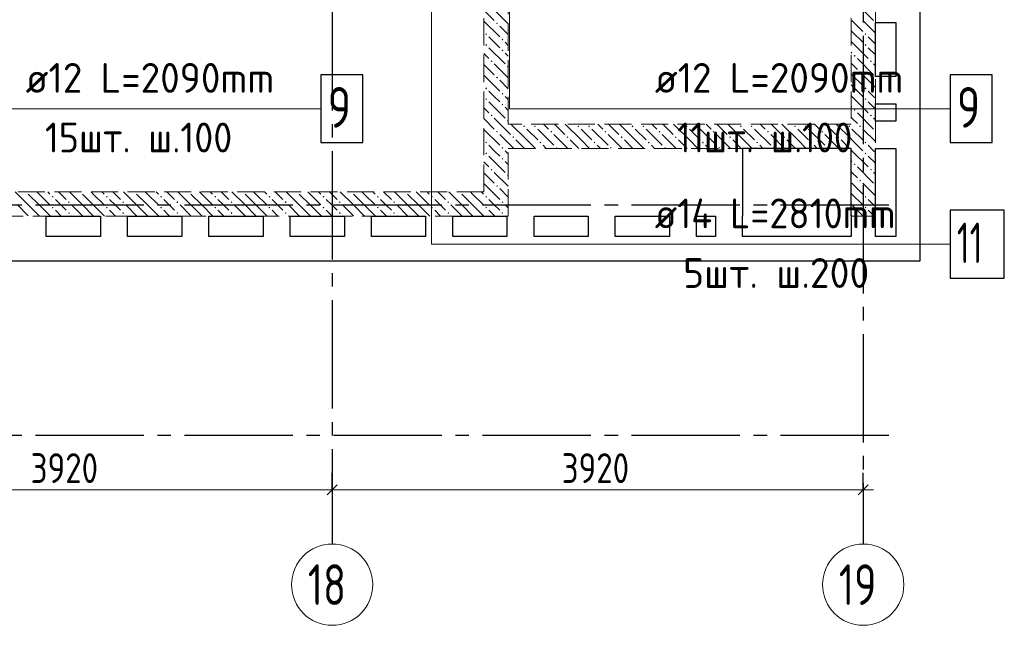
# Model space of a CAD drawing. Header units: millimetres. Extents: x 0 to 43617, y 0 to 29700.
# Tile 9 of 12: x 28843 to 36112, y 14850 to 19320. Entities that reach past the tile are written whole.
import ezdxf

# ---------------------------------------------------------------- set-up
doc = ezdxf.new("R2010")
doc.units = ezdxf.units.MM
doc.linetypes.add('______2', pattern=[270, 200, -70])
doc.linetypes.add('______5', pattern=[1100, 800, -100, 100, -100])
for name, color, linetype, lineweight in [('Standard', 7, 'Continuous', 25), ('ДОП Верх по Х', 7, 'Continuous', 25), ('ЖБ Перекрытие верхний уровень', 7, 'Continuous', 35), ('ЖБ Стена верхний уровень', 7, 'Continuous', 35), ('Оси', 40, '______5', 18), ('Позиционная метка номер позиции', 7, 'Continuous', 13)]:
    doc.layers.add(name, color=color, linetype=linetype, lineweight=lineweight)
doc.styles.add('GOST 2.304-81', font='txt')
doc.styles.add('ISOCPEUR', font='txt')

msp = doc.modelspace()

# ---------------------------------------------------------------- hatches: boundary and pattern name
at = {"layer": 'ЖБ Стена верхний уровень', "linetype": 'Continuous', "lineweight": 18, "transparency": 33554687}
for points in [[(32360.4, 19293.1), (32367, 19299.6), (32373.5, 19293.1), (32367, 19286.6)], [(32280.5, 19213.1), (32287, 19219.6), (32293.5, 19213.1), (32287, 19206.6)], [(35080.5, 19213.1), (35087, 19219.6), (35093.5, 19213.1), (35087, 19206.6)], [(32280.5, 19133.1), (32287, 19139.6), (32293.5, 19133.1), (32287, 19126.6)], [(32400.5, 19173.1), (32406.9, 19179.6), (32413.5, 19173.1), (32406.9, 19166.6)], [(35080.5, 19133.1), (35087, 19139.6), (35093.5, 19133.1), (35087, 19126.6)], [(32400.5, 19093.1), (32406.9, 19099.6), (32413.5, 19093.1), (32406.9, 19086.6)], [(35000.4, 19053.1), (35006.9, 19059.6), (35013.5, 19053.1), (35006.9, 19046.6)], [(32320.4, 19013.1), (32326.9, 19019.6), (32333.5, 19013.1), (32326.9, 19006.6)], [(32440.4, 18973.1), (32447, 18979.6), (32450, 18976.6), (32450, 18969.7), (32447, 18966.6)], [(35120.4, 19013.1), (35127, 19019.6), (35133.5, 19013.1), (35127, 19006.6)], [(32360.4, 18893.1), (32367, 18899.6), (32373.5, 18893.1), (32367, 18886.6)], [(35040.4, 18933.1), (35047, 18939.6), (35053.5, 18933.1), (35047, 18926.6)], [(32280.5, 18813.1), (32287, 18819.6), (32293.5, 18813.1), (32287, 18806.6)], [(32400.5, 18773.1), (32406.9, 18779.6), (32413.5, 18773.1), (32406.9, 18766.6)], [(35080.5, 18813.1), (35087, 18819.6), (35093.5, 18813.1), (35087, 18806.6)], [(32280.5, 18733.1), (32287, 18739.6), (32293.5, 18733.1), (32287, 18726.6)], [(32400.5, 18693.1), (32406.9, 18699.6), (32413.5, 18693.1), (32406.9, 18686.6)], [(35080.5, 18733.1), (35087, 18739.6), (35093.5, 18733.1), (35087, 18726.6)], [(32320.4, 18613.1), (32326.9, 18619.6), (32333.5, 18613.1), (32326.9, 18606.6)], [(35000.4, 18653.1), (35006.9, 18659.6), (35013.5, 18653.1), (35006.9, 18646.6)], [(35120.4, 18613.1), (35127, 18619.6), (35133.5, 18613.1), (35127, 18606.6)], [(32440.4, 18573.1), (32447, 18579.6), (32450, 18576.6), (32450, 18569.7), (32447, 18566.6)], [(32560.4, 18533.1), (32567, 18539.6), (32573.5, 18533.1), (32567, 18526.6)], [(32640.4, 18533.1), (32647, 18539.6), (32653.5, 18533.1), (32647, 18526.6)], [(32960.4, 18533.1), (32967, 18539.6), (32973.5, 18533.1), (32967, 18526.6)], [(33040.4, 18533.1), (33047, 18539.6), (33053.5, 18533.1), (33047, 18526.6)], [(33360.4, 18533.1), (33367, 18539.6), (33373.5, 18533.1), (33367, 18526.6)], [(33440.4, 18533.1), (33447, 18539.6), (33453.5, 18533.1), (33447, 18526.6)], [(33760.4, 18533.1), (33767, 18539.6), (33773.5, 18533.1), (33767, 18526.6)], [(33840.4, 18533.1), (33847, 18539.6), (33853.5, 18533.1), (33847, 18526.6)], [(34160.4, 18533.1), (34167, 18539.6), (34173.5, 18533.1), (34167, 18526.6)], [(34240.4, 18533.1), (34247, 18539.6), (34253.5, 18533.1), (34247, 18526.6)], [(34560.5, 18533.1), (34567, 18539.6), (34573.5, 18533.1), (34567, 18526.6)], [(34640.4, 18533.1), (34647, 18539.6), (34653.5, 18533.1), (34647, 18526.6)], [(34960.5, 18533.1), (34967, 18539.6), (34973.5, 18533.1), (34967, 18526.6)], [(35040.4, 18533.1), (35047, 18539.6), (35053.5, 18533.1), (35047, 18526.6)], [(32360.4, 18493.1), (32367, 18499.6), (32373.5, 18493.1), (32367, 18486.6)], [(32760.4, 18493.1), (32767, 18499.6), (32773.5, 18493.1), (32767, 18486.6)], [(33160.4, 18493.1), (33167, 18499.6), (33173.5, 18493.1), (33167, 18486.6)], [(33560.4, 18493.1), (33567, 18499.6), (33573.5, 18493.1), (33567, 18486.6)], [(33960.4, 18493.1), (33967, 18499.6), (33973.5, 18493.1), (33967, 18486.6)], [(34360.4, 18493.1), (34367, 18499.6), (34373.5, 18493.1), (34367, 18486.6)], [(34760.5, 18493.1), (34767, 18499.6), (34773.5, 18493.1), (34767, 18486.6)], [(32280.5, 18413.1), (32287, 18419.6), (32293.5, 18413.1), (32287, 18406.6)], [(32480.5, 18453.1), (32487, 18459.6), (32493.5, 18453.1), (32487, 18446.6)], [(32680.5, 18413.1), (32687, 18419.6), (32693.5, 18413.1), (32687, 18406.6)], [(32880.5, 18453.1), (32887, 18459.6), (32893.5, 18453.1), (32887, 18446.6)], [(33080.5, 18413.1), (33087, 18419.6), (33093.5, 18413.1), (33087, 18406.6)], [(33280.5, 18453.1), (33287, 18459.6), (33293.5, 18453.1), (33287, 18446.6)], [(33480.5, 18413.1), (33487, 18419.6), (33493.5, 18413.1), (33487, 18406.6)], [(33680.5, 18453.1), (33687, 18459.6), (33693.5, 18453.1), (33687, 18446.6)], [(33880.5, 18413.1), (33887, 18419.6), (33893.5, 18413.1), (33887, 18406.6)], [(34080.5, 18453.1), (34087, 18459.6), (34093.5, 18453.1), (34087, 18446.6)], [(34280.5, 18413.1), (34287, 18419.6), (34293.5, 18413.1), (34287, 18406.6)], [(34480.5, 18453.1), (34487, 18459.6), (34493.5, 18453.1), (34487, 18446.6)], [(34680.5, 18413.1), (34687, 18419.6), (34693.5, 18413.1), (34687, 18406.6)], [(34880.5, 18453.1), (34887, 18459.6), (34893.5, 18453.1), (34887, 18446.6)], [(35080.5, 18413.1), (35087, 18419.6), (35093.5, 18413.1), (35087, 18406.6)], [(32280.5, 18333.1), (32287, 18339.6), (32293.5, 18333.1), (32287, 18326.6)], [(32400.5, 18373.1), (32406.9, 18379.6), (32413.5, 18373.1), (32406.9, 18366.6)], [(32800.5, 18373.1), (32806.9, 18379.6), (32813.5, 18373.1), (32810.3, 18370), (32803.6, 18370)], [(33200.5, 18373.1), (33206.9, 18379.6), (33213.5, 18373.1), (33210.3, 18370), (33203.6, 18370)], [(33600.5, 18373.1), (33606.9, 18379.6), (33613.5, 18373.1), (33610.3, 18370), (33603.6, 18370)], [(34000.5, 18373.1), (34006.9, 18379.6), (34013.5, 18373.1), (34010.3, 18370), (34003.6, 18370)], [(34400.5, 18373.1), (34406.9, 18379.6), (34413.5, 18373.1), (34410.3, 18370), (34403.6, 18370)], [(34800.5, 18373.1), (34806.9, 18379.6), (34813.5, 18373.1), (34810.3, 18370), (34803.6, 18370)], [(35080.5, 18333.1), (35087, 18339.6), (35093.5, 18333.1), (35087, 18326.6)], [(32400.5, 18293.1), (32406.9, 18299.6), (32413.5, 18293.1), (32406.9, 18286.6)], [(35000.4, 18253.1), (35006.9, 18259.6), (35013.5, 18253.1), (35006.9, 18246.6)], [(32320.4, 18213.1), (32326.9, 18219.6), (32333.5, 18213.1), (32326.9, 18206.6)], [(32440.4, 18173.1), (32447, 18179.6), (32450, 18176.6), (32450, 18169.7), (32447, 18166.6)], [(35120.4, 18213.1), (35127, 18219.6), (35133.5, 18213.1), (35127, 18206.6)], [(32360.4, 18093.1), (32367, 18099.6), (32373.5, 18093.1), (32367, 18086.6)], [(35040.4, 18133.1), (35047, 18139.6), (35053.5, 18133.1), (35047, 18126.6)], [(28890.3, 18050), (28887, 18046.6), (28883.6, 18050)], [(29290.3, 18050), (29287, 18046.6), (29283.6, 18050)], [(29690.3, 18050), (29687, 18046.6), (29683.6, 18050)], [(30090.3, 18050), (30087, 18046.6), (30083.6, 18050)], [(30490.3, 18050), (30487, 18046.6), (30483.6, 18050)], [(30890.3, 18050), (30887, 18046.6), (30883.6, 18050)], [(31290.3, 18050), (31287, 18046.6), (31283.6, 18050)], [(31690.3, 18050), (31687, 18046.6), (31683.6, 18050)], [(32090.3, 18050), (32087, 18046.6), (32083.6, 18050)], [(29080.5, 18013.1), (29087, 18019.6), (29093.4, 18013.1), (29087, 18006.6)], [(29200.5, 17973.1), (29206.9, 17979.6), (29213.5, 17973.1), (29206.9, 17966.6)], [(29480.5, 18013.1), (29487, 18019.6), (29493.4, 18013.1), (29487, 18006.6)], [(29600.5, 17973.1), (29606.9, 17979.6), (29613.5, 17973.1), (29606.9, 17966.6)], [(29880.5, 18013.1), (29887, 18019.6), (29893.4, 18013.1), (29887, 18006.6)], [(30000.5, 17973.1), (30006.9, 17979.6), (30013.5, 17973.1), (30006.9, 17966.6)], [(30280.5, 18013.1), (30287, 18019.6), (30293.4, 18013.1), (30287, 18006.6)], [(30400.5, 17973.1), (30406.9, 17979.6), (30413.5, 17973.1), (30406.9, 17966.6)], [(30680.5, 18013.1), (30687, 18019.6), (30693.4, 18013.1), (30687, 18006.6)], [(30800.5, 17973.1), (30806.9, 17979.6), (30813.5, 17973.1), (30806.9, 17966.6)], [(31080.5, 18013.1), (31087, 18019.6), (31093.4, 18013.1), (31087, 18006.6)], [(31200.5, 17973.1), (31206.9, 17979.6), (31213.5, 17973.1), (31206.9, 17966.6)], [(31480.5, 18013.1), (31487, 18019.6), (31493.4, 18013.1), (31487, 18006.6)], [(31600.5, 17973.1), (31606.9, 17979.6), (31613.5, 17973.1), (31606.9, 17966.6)], [(31880.5, 18013.1), (31887, 18019.6), (31893.5, 18013.1), (31887, 18006.6)], [(32000.5, 17973.1), (32006.9, 17979.6), (32013.5, 17973.1), (32006.9, 17966.6)], [(32280.5, 18013.1), (32287, 18019.6), (32293.5, 18013.1), (32287, 18006.6)], [(32400.5, 17973.1), (32406.9, 17979.6), (32413.5, 17973.1), (32406.9, 17966.6)], [(35080.5, 18013.1), (35087, 18019.6), (35093.5, 18013.1), (35087, 18006.6)], [(29080.5, 17933.1), (29087, 17939.6), (29093.4, 17933.1), (29087, 17926.6)], [(29200.5, 17893.1), (29206.9, 17899.6), (29213.5, 17893.1), (29206.9, 17886.6)], [(29480.5, 17933.1), (29487, 17939.6), (29493.4, 17933.1), (29487, 17926.6)], [(29600.5, 17893.1), (29606.9, 17899.6), (29613.5, 17893.1), (29606.9, 17886.6)], [(29880.5, 17933.1), (29887, 17939.6), (29893.4, 17933.1), (29887, 17926.6)], [(30000.5, 17893.1), (30006.9, 17899.6), (30013.5, 17893.1), (30006.9, 17886.6)], [(30280.5, 17933.1), (30287, 17939.6), (30293.4, 17933.1), (30287, 17926.6)], [(30400.5, 17893.1), (30406.9, 17899.6), (30413.5, 17893.1), (30406.9, 17886.6)], [(30680.5, 17933.1), (30687, 17939.6), (30693.4, 17933.1), (30687, 17926.6)], [(30800.5, 17893.1), (30806.9, 17899.6), (30813.5, 17893.1), (30806.9, 17886.6)], [(31080.5, 17933.1), (31087, 17939.6), (31093.4, 17933.1), (31087, 17926.6)], [(31200.5, 17893.1), (31206.9, 17899.6), (31213.5, 17893.1), (31206.9, 17886.6)], [(31480.5, 17933.1), (31487, 17939.6), (31493.4, 17933.1), (31487, 17926.6)], [(31600.5, 17893.1), (31606.9, 17899.6), (31613.5, 17893.1), (31606.9, 17886.6)], [(31880.5, 17933.1), (31887, 17939.6), (31893.5, 17933.1), (31887, 17926.6)], [(32000.5, 17893.1), (32006.9, 17899.6), (32013.5, 17893.1), (32006.9, 17886.6)], [(32280.5, 17933.1), (32287, 17939.6), (32293.5, 17933.1), (32287, 17926.6)], [(32400.5, 17893.1), (32406.9, 17899.6), (32413.5, 17893.1), (32406.9, 17886.6)], [(35080.5, 17933.1), (35087, 17939.6), (35093.5, 17933.1), (35087, 17926.6)]]:
    msp.add_hatch(color=7, dxfattribs=at).paths.add_polyline_path(points, flags=16)

# ---------------------------------------------------------------- linework, layer by layer
at = {"layer": 'Standard', "color": 251, "linetype": 'Continuous', "lineweight": -3, "true_color": 0x656565, "transparency": 33554687}
for p, q in [((31150, 15850), (31150, 15975)), ((35070, 15850), (35070, 15975)), ((31150, 15850), (31150, 15725)), ((31150, 15850), (31150, 15850)), ((35070, 15850), (35070, 15725)), ((35070, 15850), (35070, 15850))]:
    msp.add_line(p, q, dxfattribs=at)
at = {"layer": 'Standard', "color": 7, "linetype": 'Continuous', "lineweight": 13, "transparency": 33554687}
for p, q in [((27230, 15850), (31150, 15850)), ((31150, 15850), (35070, 15850)), ((35070, 15850), (35145, 15850))]:
    msp.add_line(p, q, dxfattribs=at)
at = {"layer": 'Standard', "color": 7, "linetype": 'Continuous', "lineweight": 25, "transparency": 33554687}
for p, q in [((31112.5, 15812.5), (31187.5, 15887.5)), ((35032.5, 15812.5), (35107.5, 15887.5))]:
    msp.add_line(p, q, dxfattribs=at)
at = {"layer": 'ДОП Верх по Х', "color": 7, "linetype": 'Continuous', "lineweight": 13, "transparency": 33554687}
for p, q in [((28867.1, 18663), (30865.1, 18663)), ((33511.6, 18663), (35509.6, 18663)), ((33511.6, 17663), (35575.6, 17663))]:
    msp.add_line(p, q, dxfattribs=at)
at = {"layer": 'ДОП Верх по Х', "color": 7, "linetype": 'Continuous', "lineweight": 25, "transparency": 33554687}
for points in [[(31067.1, 18413), (31377.1, 18413), (31377.1, 18913), (31067.1, 18913), (31067.1, 18413)], [(35711.6, 18413), (36021.6, 18413), (36021.6, 18913), (35711.6, 18913), (35711.6, 18413)], [(35711.6, 17413), (36111.6, 17413), (36111.6, 17913), (35711.6, 17913), (35711.6, 17413)]]:
    msp.add_lwpolyline(points, dxfattribs=at)
at = {"layer": 'ЖБ Перекрытие верхний уровень', "color": 7, "linetype": 'Continuous', "lineweight": 25, "transparency": 33554687}
for p, q in [((35490, 17540), (35490, 23800)), ((35160, 18900), (35160, 19300)), ((35160, 19300), (35310, 19300)), ((35310, 19300), (35310, 18900)), ((35310, 18900), (35160, 18900)), ((35160, 18570), (35160, 18700)), ((35160, 18700), (35310, 18700)), ((35310, 18700), (35310, 18570)), ((35310, 18570), (35160, 18570)), ((34980, 18370), (34180, 18370)), ((34180, 18370), (34180, 17870)), ((34980, 17870), (34980, 18370)), ((35160, 17720), (35160, 18370)), ((35160, 18370), (35310, 18370)), ((35310, 18370), (35310, 17720)), ((29040, 17720), (29040, 17870)), ((29040, 17870), (29440, 17870)), ((29440, 17870), (29440, 17720)), ((29640, 17720), (29640, 17870)), ((29640, 17870), (30040, 17870)), ((30040, 17870), (30040, 17720)), ((30240, 17720), (30240, 17870)), ((30240, 17870), (30640, 17870)), ((30640, 17870), (30640, 17720)), ((30840, 17720), (30840, 17870)), ((30840, 17870), (31240, 17870)), ((31240, 17870), (31240, 17720)), ((31440, 17720), (31440, 17870)), ((31440, 17870), (31840, 17870)), ((31840, 17870), (31840, 17720)), ((32040, 17720), (32040, 17870)), ((32040, 17870), (32440, 17870)), ((32440, 17870), (32440, 17720)), ((32640, 17720), (32640, 17870)), ((32640, 17870), (33040, 17870)), ((33040, 17870), (33040, 17720)), ((33240, 17720), (33240, 17870)), ((33240, 17870), (33640, 17870)), ((33640, 17870), (33640, 17720)), ((33840, 17720), (33840, 17870)), ((33840, 17870), (33980, 17870)), ((33980, 17870), (33980, 17720)), ((34180, 17720), (34180, 17870)), ((34980, 17870), (34980, 17720)), ((29440, 17720), (29040, 17720)), ((30040, 17720), (29640, 17720)), ((30640, 17720), (30240, 17720)), ((31240, 17720), (30840, 17720)), ((31840, 17720), (31440, 17720)), ((32440, 17720), (32040, 17720)), ((33040, 17720), (32640, 17720)), ((33640, 17720), (33240, 17720)), ((33980, 17720), (33840, 17720)), ((34980, 17720), (34180, 17720)), ((35310, 17720), (35160, 17720)), ((26810, 17540), (35490, 17540))]:
    msp.add_line(p, q, dxfattribs=at)
at = {"layer": 'ЖБ Стена верхний уровень', "color": 251, "linetype": '______2', "lineweight": 13, "true_color": 0x656565, "transparency": 33554687}
for p, q in [((32270, 23650), (32270, 18050)), ((32450, 18550), (32450, 23650)), ((34980, 23650), (34980, 18550)), ((35160, 17870), (35160, 23650)), ((34980, 18550), (32450, 18550)), ((32450, 17870), (32450, 18370)), ((32450, 18370), (34980, 18370)), ((34980, 18370), (34980, 17870)), ((32270, 18050), (27320, 18050)), ((27320, 17870), (32270, 17870)), ((32270, 17870), (32450, 17870)), ((34980, 17870), (35160, 17870))]:
    msp.add_line(p, q, dxfattribs=at)
at = {"layer": 'ЖБ Стена верхний уровень', "color": 9, "linetype": 'Continuous', "lineweight": 18, "true_color": 0xc7c7c7, "transparency": 33554687}
for p, q in [((35027, 19433.1), (35147, 19313.1)), ((32270, 19390.1), (32347, 19313.1)), ((32347, 19393.1), (32450, 19290.1)), ((32270, 19310.1), (32387, 19193.1)), ((32450, 19210.1), (32387, 19273.1)), ((34987, 19313.1), (35067, 19233.1)), ((35067, 19313.1), (35160, 19220.1)), ((32347, 19153.1), (32306.9, 19193.1)), ((34987, 19233.1), (34980, 19240.1)), ((34987, 19233.1), (35067, 19153.1)), ((35147, 19153.1), (35106.9, 19193.1)), ((32387, 19113.1), (32347, 19153.1)), ((32426.9, 19153.1), (32450, 19130.1)), ((34980, 19160.1), (34987, 19153.1)), ((34987, 19153.1), (35106.9, 19033.1)), ((35160, 19140.1), (35147, 19153.1)), ((32270, 19070.1), (32306.9, 19033.1)), ((32306.9, 19113.1), (32426.9, 18993.1)), ((32426.9, 19073.1), (32450, 19050.1)), ((34980, 19080.1), (34987, 19073.1)), ((35106.9, 19113.1), (35160, 19060.1)), ((32270, 18990.1), (32347, 18913.1)), ((32347, 18993.1), (32450, 18890.1)), ((34987, 18993.1), (34980, 19000.1)), ((35027, 18953.1), (34987, 18993.1)), ((35027, 19033.1), (35147, 18913.1)), ((35147, 18993.1), (35160, 18980.1)), ((32270, 18910.1), (32387, 18793.1)), ((34987, 18913.1), (35067, 18833.1)), ((35067, 18913.1), (35160, 18820.1)), ((32450, 18810.1), (32387, 18873.1)), ((34987, 18833.1), (34980, 18840.1)), ((34987, 18833.1), (35067, 18753.1)), ((32347, 18753.1), (32306.9, 18793.1)), ((32387, 18713.1), (32347, 18753.1)), ((32426.9, 18753.1), (32450, 18730.1)), ((34980, 18760.1), (34987, 18753.1)), ((34987, 18753.1), (35106.9, 18633.1)), ((35147, 18753.1), (35106.9, 18793.1)), ((35160, 18740.1), (35147, 18753.1)), ((32306.9, 18713.1), (32426.9, 18593.1)), ((34980, 18680.1), (34987, 18673.1)), ((35106.9, 18713.1), (35160, 18660.1)), ((32270, 18670.1), (32306.9, 18633.1)), ((32426.9, 18673.1), (32450, 18650.1)), ((35027, 18633.1), (35147, 18513.1)), ((32270, 18590.1), (32347, 18513.1)), ((32347, 18593.1), (32450, 18490.1)), ((32587, 18433.1), (32470.1, 18550)), ((32710.1, 18550), (32747, 18513.1)), ((32790.1, 18550), (32867, 18473.1)), ((32987, 18433.1), (32870.1, 18550)), ((33110.1, 18550), (33147, 18513.1)), ((33190.1, 18550), (33267, 18473.1)), ((33387, 18433.1), (33270.1, 18550)), ((33510.1, 18550), (33547, 18513.1)), ((33590.1, 18550), (33667, 18473.1)), ((33787, 18433.1), (33670.1, 18550)), ((33910.1, 18550), (33947, 18513.1)), ((33990.1, 18550), (34067, 18473.1)), ((34187, 18433.1), (34070.1, 18550)), ((34310.1, 18550), (34347, 18513.1)), ((34390.1, 18550), (34467, 18473.1)), ((34587, 18433.1), (34470.1, 18550)), ((34710.1, 18550), (34747, 18513.1)), ((34790.1, 18550), (34867, 18473.1)), ((34980, 18440.1), (34870.1, 18550)), ((34987, 18593.1), (34980, 18600.1)), ((35027, 18553.1), (34987, 18593.1)), ((35147, 18593.1), (35160, 18580.1)), ((32270, 18510.1), (32387, 18393.1)), ((32450, 18410.1), (32387, 18473.1)), ((32450, 18490.1), (32467, 18473.1)), ((32587, 18513.1), (32667, 18433.1)), ((32667, 18513.1), (32787, 18393.1)), ((32890.1, 18370), (32787, 18473.1)), ((32987, 18513.1), (33067, 18433.1)), ((33067, 18513.1), (33187, 18393.1)), ((33290.1, 18370), (33187, 18473.1)), ((33387, 18513.1), (33467, 18433.1)), ((33467, 18513.1), (33587, 18393.1)), ((33690.1, 18370), (33587, 18473.1)), ((33787, 18513.1), (33867, 18433.1)), ((33867, 18513.1), (33987, 18393.1)), ((34090.1, 18370), (33987, 18473.1)), ((34187, 18513.1), (34267, 18433.1)), ((34267, 18513.1), (34387, 18393.1)), ((34490.1, 18370), (34387, 18473.1)), ((34587, 18513.1), (34667, 18433.1)), ((34667, 18513.1), (34787, 18393.1)), ((34890.1, 18370), (34787, 18473.1)), ((34987, 18513.1), (35067, 18433.1)), ((35067, 18513.1), (35160, 18420.1)), ((32347, 18353.1), (32306.9, 18393.1)), ((32490.1, 18370), (32450, 18410.1)), ((32506.9, 18433.1), (32570.1, 18370)), ((32587, 18433.1), (32650.1, 18370)), ((32730.1, 18370), (32706.9, 18393.1)), ((32906.9, 18433.1), (32970.1, 18370)), ((32987, 18433.1), (33050.1, 18370)), ((33130.1, 18370), (33106.9, 18393.1)), ((33306.9, 18433.1), (33370.1, 18370)), ((33387, 18433.1), (33450.1, 18370)), ((33530.1, 18370), (33506.9, 18393.1)), ((33706.9, 18433.1), (33770.1, 18370)), ((33787, 18433.1), (33850.1, 18370)), ((33930.1, 18370), (33906.9, 18393.1)), ((34106.9, 18433.1), (34170.1, 18370)), ((34187, 18433.1), (34250.1, 18370)), ((34330.1, 18370), (34306.9, 18393.1)), ((34506.9, 18433.1), (34570.1, 18370)), ((34587, 18433.1), (34650.1, 18370)), ((34730.1, 18370), (34706.9, 18393.1)), ((34906.9, 18433.1), (34970.1, 18370)), ((34987, 18433.1), (34980, 18440.1)), ((34987, 18433.1), (35067, 18353.1)), ((35147, 18353.1), (35106.9, 18393.1)), ((32387, 18313.1), (32347, 18353.1)), ((32426.9, 18353.1), (32450, 18330.1)), ((34980, 18360.1), (34987, 18353.1)), ((34987, 18353.1), (35106.9, 18233.1)), ((35160, 18340.1), (35147, 18353.1)), ((32270, 18270.1), (32306.9, 18233.1)), ((32306.9, 18313.1), (32426.9, 18193.1)), ((32426.9, 18273.1), (32450, 18250.1)), ((34980, 18280.1), (34987, 18273.1)), ((35106.9, 18313.1), (35160, 18260.1)), ((32270, 18190.1), (32347, 18113.1)), ((32347, 18193.1), (32450, 18090.1)), ((34987, 18193.1), (34980, 18200.1)), ((35027, 18153.1), (34987, 18193.1)), ((35027, 18233.1), (35147, 18113.1)), ((35147, 18193.1), (35160, 18180.1)), ((32270, 18110.1), (32387, 17993.1)), ((34987, 18113.1), (35067, 18033.1)), ((35067, 18113.1), (35160, 18020.1)), ((28906.9, 17953.1), (28810.1, 18050)), ((28906.9, 18033.1), (28987, 17953.1)), ((28987, 18033.1), (28970.1, 18050)), ((28987, 18033.1), (29067, 17953.1)), ((29050.1, 18050), (29067, 18033.1)), ((29130.1, 18050), (29187, 17993.1)), ((29306.9, 17953.1), (29210.1, 18050)), ((29306.9, 18033.1), (29387, 17953.1)), ((29387, 18033.1), (29370.1, 18050)), ((29387, 18033.1), (29467, 17953.1)), ((29450.1, 18050), (29467, 18033.1)), ((29530.1, 18050), (29587, 17993.1)), ((29706.9, 17953.1), (29610.1, 18050)), ((29706.9, 18033.1), (29787, 17953.1)), ((29787, 18033.1), (29770.1, 18050)), ((29787, 18033.1), (29867, 17953.1)), ((29850.1, 18050), (29867, 18033.1)), ((29930.1, 18050), (29987, 17993.1)), ((30106.9, 17953.1), (30010.1, 18050)), ((30106.9, 18033.1), (30187, 17953.1)), ((30187, 18033.1), (30170.1, 18050)), ((30187, 18033.1), (30267, 17953.1)), ((30250.1, 18050), (30267, 18033.1)), ((30330.1, 18050), (30387, 17993.1)), ((30506.9, 17953.1), (30410.1, 18050)), ((30506.9, 18033.1), (30587, 17953.1)), ((30587, 18033.1), (30570.1, 18050)), ((30587, 18033.1), (30667, 17953.1)), ((30650.1, 18050), (30667, 18033.1)), ((30730.1, 18050), (30787, 17993.1)), ((30906.9, 17953.1), (30810.1, 18050)), ((30906.9, 18033.1), (30987, 17953.1)), ((30987, 18033.1), (30970.1, 18050)), ((30987, 18033.1), (31067, 17953.1)), ((31050.1, 18050), (31067, 18033.1)), ((31130.1, 18050), (31187, 17993.1)), ((31306.9, 17953.1), (31210.1, 18050)), ((31306.9, 18033.1), (31387, 17953.1)), ((31387, 18033.1), (31370.1, 18050)), ((31387, 18033.1), (31467, 17953.1)), ((31450.1, 18050), (31467, 18033.1)), ((31530.1, 18050), (31587, 17993.1)), ((31706.9, 17953.1), (31610.1, 18050)), ((31706.9, 18033.1), (31787, 17953.1)), ((31787, 18033.1), (31770.1, 18050)), ((31787, 18033.1), (31867, 17953.1)), ((31850.1, 18050), (31867, 18033.1)), ((31930.1, 18050), (31987, 17993.1)), ((32106.9, 17953.1), (32010.1, 18050)), ((32106.9, 18033.1), (32187, 17953.1)), ((32187, 18033.1), (32170.1, 18050)), ((32187, 18033.1), (32267, 17953.1)), ((32250.1, 18050), (32267, 18033.1)), ((32450, 18010.1), (32387, 18073.1)), ((34987, 18033.1), (34980, 18040.1)), ((34987, 18033.1), (35067, 17953.1)), ((28826.9, 17953.1), (28906.9, 17873.1)), ((28906.9, 17953.1), (28987, 17873.1)), ((28987, 17953.1), (29070.1, 17870)), ((29147, 17953.1), (29106.9, 17993.1)), ((29187, 17913.1), (29147, 17953.1)), ((29226.9, 17953.1), (29306.9, 17873.1)), ((29306.9, 17953.1), (29387, 17873.1)), ((29387, 17953.1), (29470.1, 17870)), ((29547, 17953.1), (29506.9, 17993.1)), ((29587, 17913.1), (29547, 17953.1)), ((29626.9, 17953.1), (29706.9, 17873.1)), ((29706.9, 17953.1), (29787, 17873.1)), ((29787, 17953.1), (29870.1, 17870)), ((29947, 17953.1), (29906.9, 17993.1)), ((29987, 17913.1), (29947, 17953.1)), ((30026.9, 17953.1), (30106.9, 17873.1)), ((30106.9, 17953.1), (30187, 17873.1)), ((30187, 17953.1), (30270.1, 17870)), ((30347, 17953.1), (30306.9, 17993.1)), ((30387, 17913.1), (30347, 17953.1)), ((30426.9, 17953.1), (30506.9, 17873.1)), ((30506.9, 17953.1), (30587, 17873.1)), ((30587, 17953.1), (30670.1, 17870)), ((30747, 17953.1), (30706.9, 17993.1)), ((30787, 17913.1), (30747, 17953.1)), ((30826.9, 17953.1), (30906.9, 17873.1)), ((30906.9, 17953.1), (30987, 17873.1)), ((30987, 17953.1), (31070.1, 17870)), ((31147, 17953.1), (31106.9, 17993.1)), ((31187, 17913.1), (31147, 17953.1)), ((31226.9, 17953.1), (31306.9, 17873.1)), ((31306.9, 17953.1), (31387, 17873.1)), ((31387, 17953.1), (31470.1, 17870)), ((31547, 17953.1), (31506.9, 17993.1)), ((31587, 17913.1), (31547, 17953.1)), ((31626.9, 17953.1), (31706.9, 17873.1)), ((31706.9, 17953.1), (31787, 17873.1)), ((31787, 17953.1), (31870.1, 17870)), ((31947, 17953.1), (31906.9, 17993.1)), ((31987, 17913.1), (31947, 17953.1)), ((32026.9, 17953.1), (32106.9, 17873.1)), ((32106.9, 17953.1), (32187, 17873.1)), ((32187, 17953.1), (32270, 17870.1)), ((32347, 17953.1), (32306.9, 17993.1)), ((32387, 17913.1), (32347, 17953.1)), ((32426.9, 17953.1), (32450, 17930.1)), ((34980, 17960.1), (34987, 17953.1)), ((34987, 17953.1), (35070.1, 17870)), ((35147, 17953.1), (35106.9, 17993.1)), ((35160, 17940.1), (35147, 17953.1)), ((29106.9, 17913.1), (29150.1, 17870)), ((29506.9, 17913.1), (29550.1, 17870)), ((29906.9, 17913.1), (29950.1, 17870)), ((30306.9, 17913.1), (30350.1, 17870)), ((30706.9, 17913.1), (30750.1, 17870)), ((31106.9, 17913.1), (31150.1, 17870)), ((31506.9, 17913.1), (31550.1, 17870)), ((31906.9, 17913.1), (31950.1, 17870)), ((32306.9, 17913.1), (32350.1, 17870)), ((34980, 17880.1), (34987, 17873.1)), ((35106.9, 17913.1), (35150.1, 17870)), ((29226.9, 17873.1), (29230.1, 17870)), ((29626.9, 17873.1), (29630.1, 17870)), ((30026.9, 17873.1), (30030.1, 17870)), ((30426.9, 17873.1), (30430.1, 17870)), ((30826.9, 17873.1), (30830.1, 17870)), ((31226.9, 17873.1), (31230.1, 17870)), ((31626.9, 17873.1), (31630.1, 17870)), ((32026.9, 17873.1), (32030.1, 17870)), ((32270, 17870.1), (32270.1, 17870)), ((32426.9, 17873.1), (32430.1, 17870))]:
    msp.add_line(p, q, dxfattribs=at)
at = {"layer": 'Оси', "color": 8, "linetype": '______5', "lineweight": -3, "transparency": 33554687}
for p, q in [((35070, 25800), (35070, 15450)), ((31150, 24950), (31150, 15450)), ((35260, 17950), (3600, 17950)), ((35260, 16250), (3600, 16250))]:
    msp.add_line(p, q, dxfattribs=at)
at = {"layer": 'Оси', "color": 7, "linetype": 'Continuous', "lineweight": 13, "transparency": 33554687}
for centre in [(31150, 15150), (35070, 15150)]:
    msp.add_circle(centre, 300, dxfattribs=at)
at = {"layer": 'Позиционная метка номер позиции', "color": 7, "linetype": 'Continuous', "lineweight": 13, "transparency": 33554687}
for points in [[(27840, 22755), (28295, 22300), (28295, 18663), (31067.1, 18663)], [(32660, 22719.6), (32457.9, 22517.5), (32457.9, 18663), (35711.6, 18663)], [(31563.4, 22235), (31882.6, 21915.9), (31882.6, 17663), (35711.6, 17663)]]:
    msp.add_lwpolyline(points, dxfattribs=at)

# ---------------------------------------------------------------- texts
at = {"layer": 'Standard', "color": 7, "linetype": 'Continuous', "lineweight": 25, "transparency": 33554687, "char_height": 220, "width": 657.046, "attachment_point": 7, "style": 'GOST 2.304-81'}
for insert in [(28924.2, 15900), (32844.2, 15900)]:
    msp.add_mtext('3920', dxfattribs=dict(at, insert=insert))
at = {"layer": 'ДОП Верх по Х', "color": 7, "linetype": 'Continuous', "lineweight": 13, "transparency": 33554687, "attachment_point": 7, "style": 'ISOCPEUR'}
for s, insert, char_height, width in [('\\W0.96;ø12 L=2090mm ', (28887.1, 18780.3), 220, 2150.523), ('\\W0.96;ø12 L=2090mm ', (33531.6, 18780.3), 220, 2150.516), ('\\W0.78;9', (31117.1, 18523), 300, 326.407), ('\\W0.78;9', (35761.6, 18523), 300, 326.407), ('\\W0.93;15шт. ш.100 ', (29030.1, 18340.3), 220, 1773.339), ('\\W0.90;11шт. ш.100 ', (33696.6, 18340.3), 220, 1726.799), ('\\W0.94;ø14 L=2810mm ', (33531.6, 17780.3), 220, 2126.501), ('\\W0.63;11', (35761.6, 17523), 300, 393.75), ('\\W0.97;5шт. ш.200 ', (33740.6, 17340.3), 220, 1712.318)]:
    msp.add_mtext(s, dxfattribs=dict(at, insert=insert, char_height=char_height, width=width))
at = {"layer": 'Оси', "color": 7, "linetype": 'Continuous', "lineweight": 25, "transparency": 33554687, "char_height": 300, "attachment_point": 7, "style": 'ISOCPEUR'}
for s, insert, width in [('\\W0.75;18', (30970, 15000), 472.272), ('\\W0.75;19', (34890, 15000), 472.289)]:
    msp.add_mtext(s, dxfattribs=dict(at, insert=insert, width=width))

doc.saveas('drawing.dxf')
